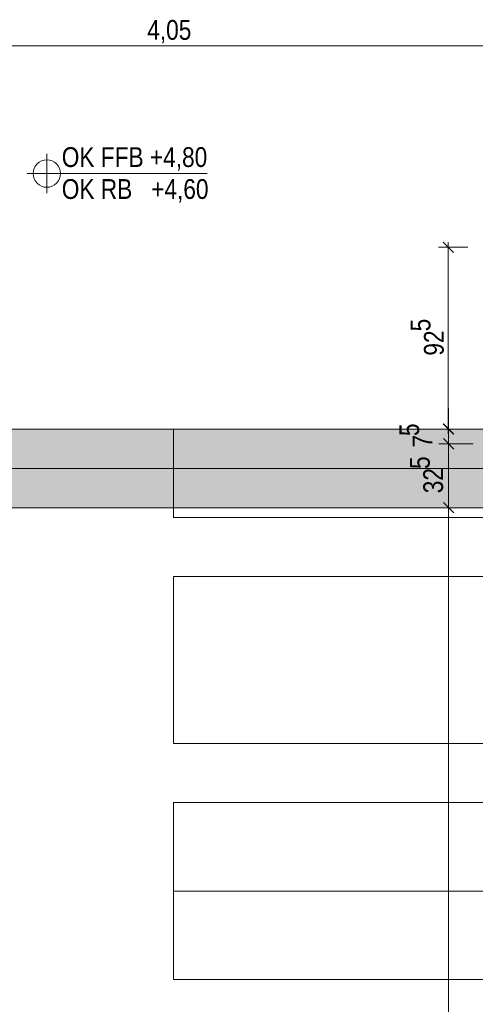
# Model space of a CAD drawing. Extents: x -620 to 300, y 62 to 1107.
# Tile 92 of 109: x -20 to 26, y 711 to 812. Entities that reach past the tile are written whole.
import ezdxf
from ezdxf.lldxf.tags import DXFTag

# ---------------------------------------------------------------- set-up
doc = ezdxf.new("R2010")
doc.units = 0
doc.layers.get('0').update_dxf_attribs({"lineweight": 35})
for name, color, linetype, lineweight, true_color in [('30 -35 Decken- 1 Konstruktion-Träger- Stahlbeton', 7, 'grob-A06G9G5Q8I', 13, 0x33aa00), ('60- 61 allgemeine Ausstattung- 1 Möbel', 7, 'Continuous', 9, 0x00cccc), ('70 -76 Bemaßung- 2 Allgemein', 9, 'Continuous', 5, 0x808080), ('E_Leerrohr_Detailnummer', 1, 'Continuous', 25, 0xff0000)]:
    doc.layers.add(name, color=color, linetype=linetype, lineweight=lineweight, true_color=true_color)
doc.layers.add('70 -71 Achsen- 1 Gebäudeachsen', color=7, linetype='STRICHPUNKT2-A06G9G5P8I', lineweight=18)
doc.layers.add('70 -72 Beschriftung- 5 Höhenkoten', color=7, linetype='Continuous', lineweight=15)
doc.layers.add('iwb_Schraffur_Unterzug', color=7, linetype='Continuous', lineweight=5, true_color=0xffffcc, plot=False)
doc.styles.get("Standard").update_dxf_attribs({"font": 'ARIALN.TTF'})
tags = doc.linetypes.add('grob-A06G9G5Q8I', pattern=[14, 3, -8, 3]).pattern_tags.tags
tags[8:9] = [DXFTag(74, 4), DXFTag(75, 0), DXFTag(340, '0'), DXFTag(46, 0.0), DXFTag(50, 0.0), DXFTag(44, 0.0), DXFTag(45, 0.0)]
tags[6:7] = [DXFTag(74, 4), DXFTag(75, 0), DXFTag(340, '0'), DXFTag(46, 0.0), DXFTag(50, 0.0), DXFTag(44, 0.0), DXFTag(45, 0.0)]
tags[4:5] = [DXFTag(74, 4), DXFTag(75, 0), DXFTag(340, '0'), DXFTag(46, 0.0), DXFTag(50, 0.0), DXFTag(44, 0.0), DXFTag(45, 0.0)]
tags = doc.linetypes.add('STRICHPUNKT2-A06G9G5P8I', pattern=[12.7, 6.35, -3.175, 0, -3.175]).pattern_tags.tags
tags[10:11] = [DXFTag(74, 4), DXFTag(75, 0), DXFTag(340, '0'), DXFTag(46, 0.0), DXFTag(50, 0.0), DXFTag(44, 0.0), DXFTag(45, 0.0)]
tags[8:9] = [DXFTag(74, 4), DXFTag(75, 0), DXFTag(340, '0'), DXFTag(46, 0.0), DXFTag(50, 0.0), DXFTag(44, 0.0), DXFTag(45, 0.0)]
tags[6:7] = [DXFTag(74, 4), DXFTag(75, 0), DXFTag(340, '0'), DXFTag(46, 0.0), DXFTag(50, 0.0), DXFTag(44, 0.0), DXFTag(45, 0.0)]
tags[4:5] = [DXFTag(74, 4), DXFTag(75, 0), DXFTag(340, '0'), DXFTag(46, 0.0), DXFTag(50, 0.0), DXFTag(44, 0.0), DXFTag(45, 0.0)]

# ---------------------------------------------------------------- blocks, each defined once
blk = doc.blocks.new('Referenz-A06G9G5R8I')
at = {"layer": '30 -35 Decken- 1 Konstruktion-Träger- Stahlbeton', "color": 0}
for p, q in [((-121.48, 769.93), (76.47, 769.93)), ((-121.48, 761.93), (76.47, 761.93))]:
    blk.add_line(p, q, dxfattribs=at)
at = {"layer": '60- 61 allgemeine Ausstattung- 1 Möbel', "color": 0, "linetype": 'Continuous', "ltscale": 0.13}
for p, q in [((-4.48, 769.93), (35.52, 769.93)), ((-4.48, 760.93), (-4.48, 769.93)), ((35.52, 760.93), (-4.48, 760.93)), ((-4.48, 754.93), (30.7, 754.93)), ((-4.48, 737.93), (-4.48, 754.93)), ((30.7, 737.93), (-4.48, 737.93)), ((-4.48, 731.93), (35.52, 731.93)), ((-4.48, 722.93), (-4.48, 731.93)), ((35.52, 722.93), (-4.48, 722.93)), ((-4.48, 722.93), (35.52, 722.93)), ((-4.48, 713.93), (-4.48, 722.93)), ((35.52, 713.93), (-4.48, 713.93))]:
    blk.add_line(p, q, dxfattribs=at)
at = {"layer": '70 -71 Achsen- 1 Gebäudeachsen', "color": 0, "linetype": 'STRICHPUNKT2-A06G9G5P8I', "ltscale": 0.18}
blk.add_line((-538.53, 765.93), (76.47, 765.93), dxfattribs=at)
at = {"layer": '70 -72 Beschriftung- 5 Höhenkoten', "color": 0, "linetype": 'Continuous', "ltscale": 0.15}
for p, q in [((-17.38, 793.93), (-17.38, 797.93)), ((-17.38, 795.93), (-17.38, 797.33)), ((-19.38, 795.93), (-1.06, 795.93)), ((-18.78, 795.93), (-17.38, 795.93)), ((-17.38, 795.93), (-17.38, 794.53)), ((-15.98, 795.93), (-17.38, 795.93))]:
    blk.add_line(p, q, dxfattribs=at)
for major_axis in [(0, 1.4), (1.4, 0), (-1.4, 0), (0, -1.4)]:
    blk.add_ellipse((-17.38, 795.93), major_axis=major_axis, ratio=1, start_param=0, end_param=1.570796, dxfattribs=at)
at = {"layer": '70 -76 Bemaßung- 2 Allgemein', "color": 0, "linetype": 'Continuous', "ltscale": 0.13}
for p, q in [((34.46, 808.93), (-44.42, 808.93)), ((25.49, 788.43), (22.49, 788.43)), ((22.96, 788.96), (24.02, 787.9)), ((23.49, 788.93), (23.49, 787.37)), ((23.49, 770.99), (23.49, 787.37)), ((23.52, 770.99), (23.52, 772.05)), ((24.02, 769.4), (22.96, 770.46)), ((23.49, 769.43), (23.49, 770.99)), ((23.52, 768.93), (23.52, 770.99)), ((25.49, 769.93), (22.49, 769.93)), ((26.02, 769.93), (22.52, 769.93)), ((23.52, 768.43), (23.52, 769.93)), ((23.52, 769.43), (23.52, 767.37)), ((23.52, 769.43), (23.52, 767.37)), ((26.02, 768.43), (22.52, 768.43)), ((26.02, 768.43), (22.52, 768.43)), ((23.52, 762.99), (23.52, 767.37)), ((23.52, 767.37), (23.52, 766.31)), ((23.52, 760.93), (23.52, 762.99)), ((23.52, 762.93), (23.52, 760.87)), ((26.02, 761.93), (22.52, 761.93)), ((26.02, 761.93), (22.52, 761.93)), ((23.52, 605.99), (23.52, 760.87))]:
    blk.add_line(p, q, dxfattribs=at)
at = {"layer": '70 -76 Bemaßung- 2 Allgemein', "color": 0, "linetype": 'Continuous', "lineweight": 20, "ltscale": 0.2}
for p, q in [((24.05, 769.4), (22.99, 770.46)), ((22.99, 768.96), (24.05, 767.9)), ((22.99, 768.96), (24.05, 767.9)), ((24.05, 761.4), (22.99, 762.46)), ((22.99, 762.46), (24.05, 761.4))]:
    blk.add_line(p, q, dxfattribs=at)
at = {"layer": '70 -72 Beschriftung- 5 Höhenkoten', "color": 0, "linetype": 'ByBlock', "ltscale": 0.15, "char_height": 2.0138, "attachment_point": 1}
for s, insert in [('{\\fArial Narrow;OK FFB +4,80}', (-15.86, 798.61)), ('{\\fArial Narrow;OK RB   +4,60}', (-15.86, 795.36))]:
    blk.add_mtext(s, dxfattribs=dict(at, insert=insert))
at = {"layer": '70 -76 Bemaßung- 2 Allgemein', "color": 0, "linetype": 'Continuous', "ltscale": 0.13, "insert": (-7.16, 811.55), "char_height": 2.0138, "attachment_point": 1}
blk.add_mtext('{\\fArial Narrow;4,05}', dxfattribs=at)
at = {"layer": '70 -76 Bemaßung- 2 Allgemein', "color": 0, "linetype": 'Continuous', "ltscale": 0.13, "char_height": 2.0138, "attachment_point": 1, "rotation": 90}
for s, insert in [('{\\fArial Narrow;5}', (19.66, 779.87)), ('{\\fArial Narrow;92}', (21.01, 777.4)), ('{\\fArial Narrow;5}', (18.51, 769.22)), ('{\\fArial Narrow;7}', (19.85, 768.05)), ('{\\fArial Narrow;5}', (19.59, 765.87)), ('{\\fArial Narrow;32}', (20.94, 763.4))]:
    blk.add_mtext(s, dxfattribs=dict(at, insert=insert))
blk = doc.blocks.new('Referenz-A06G9G5T8I')
at = {"layer": 'iwb_Schraffur_Unterzug', "linetype": 'Continuous', "ltscale": 0.13}
for points in [[(-538.53, 769.93), (76.47, 769.93), (76.47, 769.41)], [(-538.53, 769.93), (76.47, 769.41), (-538.53, 768.71)], [(-538.53, 768.71), (76.47, 769.41), (76.47, 762.45)], [(-538.53, 768.71), (76.47, 762.45), (-538.53, 763.16)], [(-538.53, 763.16), (76.47, 762.45), (76.47, 761.93)], [(-538.53, 763.16), (76.47, 761.93), (-538.53, 761.93)]]:
    blk.add_solid(points, dxfattribs=at)
blk = doc.blocks.new('Einzeiliger Text-A06G9G7B8I')
at = {"color": 0, "lineweight": -2, "insert": (-51.75, 808.45), "char_height": 7, "attachment_point": 1}
blk.add_mtext('{\\fArial Narrow;Detail 7}', dxfattribs=at)

msp = doc.modelspace()

# ---------------------------------------------------------------- block references
at = {"color": 8, "lineweight": 25, "ltscale": 0.25, "true_color": 0x808080}
for name in ['Referenz-A06G9G5R8I', 'Referenz-A06G9G5T8I']:
    msp.add_blockref(name, (0, 0), dxfattribs=at)
at = {"layer": 'E_Leerrohr_Detailnummer', "ltscale": 0.25}
msp.add_blockref('Einzeiliger Text-A06G9G7B8I', (0, 0), dxfattribs=at)

doc.saveas('drawing.dxf')
